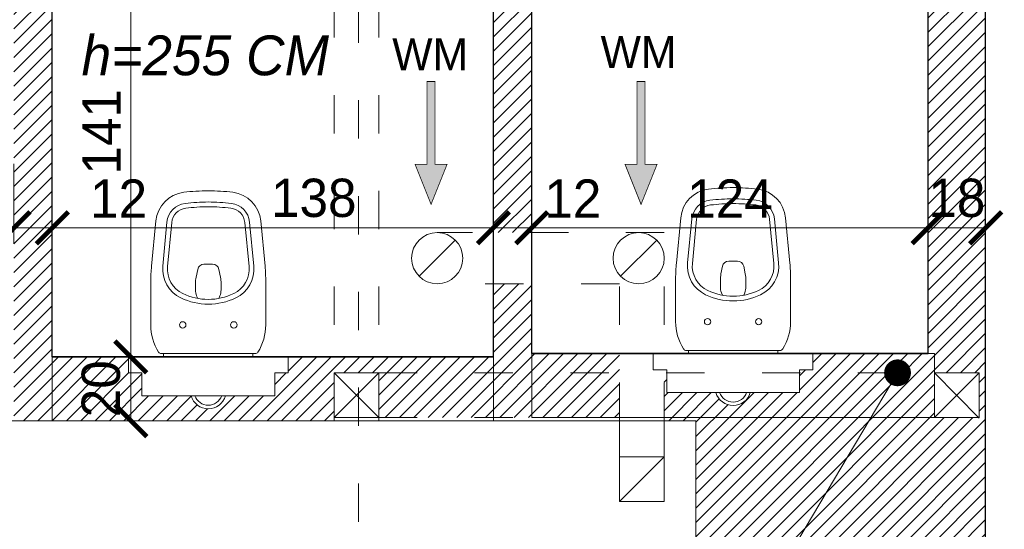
# Model space of a CAD drawing. Header units: millimetres. Extents: x 80301 to 146489, y -78581 to -28273.
# Tile 90 of 135: x 127502 to 127811, y -64334 to -64174. Entities that reach past the tile are written whole.
import ezdxf
from ezdxf import colors
from ezdxf.entities.mleader import LeaderData, LeaderLine
from ezdxf.enums import TextEntityAlignment as Align
from ezdxf.math import Vec2, Vec3

# ---------------------------------------------------------------- set-up
doc = ezdxf.new("R2010")
doc.units = ezdxf.units.MM
doc.linetypes.add('ACAD_ISO03W100', pattern=[30, 12, -18])
doc.layers.get('0').update_dxf_attribs({"lineweight": 0})
for name, color, linetype, lineweight, true_color in [('A-przekrycieram.ART', 7, 'Continuous', 0, 0xffffff), ('instalacje_arch', 7, 'Continuous', 30, 0xd60000), ('wypełnienie 2', 7, 'Continuous', 0, 0x363636)]:
    doc.layers.add(name, color=color, linetype=linetype, lineweight=lineweight, true_color=true_color)
for name, color, linetype, lineweight in [('A-sanitariaty.ART', 250, 'Continuous', 0), ('OPIS', 4, 'Continuous', 9), ('opis..KF', 250, 'Continuous', 15), ('wentylacja..KF', 202, 'Continuous', 15), ('wymiar..KF', 12, 'Continuous', 5), ('ściana pro..KF', 222, 'Continuous', 30), ('ściany ist..KF', 61, 'Continuous', 5)]:
    doc.layers.add(name, color=color, linetype=linetype, lineweight=lineweight)
doc.styles.add('ARCH', font='segoeuil.ttf')
doc.styles.add('kamil', font='GOTHIC.TTF')
doc.dimstyles.new('100..KF', dxfattribs={"dimtxt": 12, "dimasz": 10, "dimexe": 5, "dimexo": 5, "dimgap": 3, "dimtad": 1, "dimdec": 1, "dimrnd": 0.5, "dimtxsty": 'kamil', "dimblk": 'ARCHTICK', "dimcen": 0, "dimclrd": 256, "dimclre": 256, "dimclrt": 256, "dimadec": 0, "dimazin": 0, "dimtfac": 1, "dimtdec": 1, "dimtofl": 0, "dimtmove": 0, "dimatfit": 3, "dimfxl": 10, "dimfxlon": 1, "dimlwd": 0, "dimlwe": 0, "dimarcsym": 0})

# ---------------------------------------------------------------- blocks, each defined once
blk = doc.blocks.new('*U1234')
at = {"layer": 'A-przekrycieram.ART'}
h = blk.add_hatch(color=256, dxfattribs=at)
h.dxf.hatch_style = 1
h.paths.add_polyline_path([(0, 4200), (8500, 4200), (8500, 0), (0, 0)])
h.paths.add_polyline_path([(200, 4100), (8400, 4100), (8400, 100), (200, 100)], flags=16)
blk = doc.blocks.new('*U1262')
at = {"layer": 'OPIS', "linetype": 'ACAD_ISO03W100', "lineweight": 9}
blk.add_line((0, -3656.97), (0, -145), dxfattribs=at)
at = {"layer": 'OPIS', "style": 'ARCH'}
blk.add_attdef('P1', text='', height=20, rotation=180, dxfattribs=at).set_placement((0, 0), align=Align.MIDDLE_CENTER)
blk.add_attdef('P2', text='', height=20, dxfattribs=at).set_placement((0, -3801.97), align=Align.MIDDLE_CENTER)
blk = doc.blocks.new('*U1217')
at = {"layer": 'A-sanitariaty.ART'}
for p, q in [((64.28, 14.95), (64.28, 20)), ((64.28, 20), (68.28, 20)), ((68.28, 20), (110.28, 20)), ((110.28, 20), (114.28, 20)), ((114.28, 14.95), (114.28, 20)), ((68.48, 14.95), (64.28, 14.95)), ((110.08, 14.95), (114.28, 14.95)), ((110.08, 7.8), (68.48, 7.8))]:
    blk.add_line(p, q, dxfattribs=at)
for points in [[(89.28, 21), (103.97, 21, 0.257543), (104.82, 21.47, 0.141569), (107.28, 30), (107.28, 43.6, 0.023969), (107.05, 48.39), (105.69, 62.56, 0.351403), (96.96, 71.53, 0.03082), (89.28, 72, 0.03082), (81.6, 71.53, 0.351403), (72.87, 62.56), (71.51, 48.39, 0.023969), (71.28, 43.6), (71.28, 30, 0.141569), (73.75, 21.47, 0.257543), (74.59, 21)], [(89.28, 36.5, 0.111482), (97.87, 38.44, 0.315527), (103.53, 48.43), (102.21, 62.22, 0.351403), (96.53, 68.05, 0.03082), (89.28, 68.5, 0.03082), (82.03, 68.05, 0.351403), (76.36, 62.22), (75.03, 48.43, 0.315527), (80.69, 38.44, 0.111482)], [(89.28, 38, 0.111482), (97.23, 39.79, 0.315527), (102.04, 48.28), (100.71, 62.08, 0.351403), (96.35, 66.56, 0.03082), (89.28, 67, 0.03082), (82.21, 66.56, 0.351403), (77.85, 62.08), (76.52, 48.28, 0.315527), (81.33, 39.79, 0.111482)]]:
    blk.add_lwpolyline(points, format="xyb", close=True, dxfattribs=at)
blk.add_lwpolyline([(92.59, 38.3), (92.92, 39.1, 0.096361), (93.28, 40.97), (93.28, 43.01, 0.049389), (93.09, 44.97), (92.6, 47.39, 0.357511), (90.64, 49), (89.28, 49), (87.92, 49, 0.357511), (85.96, 47.39), (85.48, 44.97, 0.049389), (85.28, 43.01), (85.28, 40.97, 0.096361), (85.65, 39.1), (85.97, 38.3)], format="xyb", dxfattribs=at)
for points in [[(0, 0), (0, 20), (138.12, 20), (138.12, 0)], [(103.28, 21), (75.28, 21), (75.28, 20), (103.28, 20)]]:
    blk.add_lwpolyline(points, close=True, dxfattribs=at)
for points in [[(68.48, 14.95), (68.48, 7.8)], [(110.08, 14.95), (110.08, 7.8)]]:
    blk.add_lwpolyline(points, dxfattribs=at)
for centre in [(81.28, 30), (97.28, 30)]:
    blk.add_circle(centre, 1, dxfattribs=at)
for radius, start, end in [(5.6, 195.9631, 270), (4.5, 200.0137, 339.9863), (5.6, 270, 344.0369)]:
    blk.add_arc((89.28, 9.34), radius, start, end, dxfattribs=at)
blk = doc.blocks.new('*U1191')
at = {"layer": 'A-sanitariaty.ART'}
for p, q in [((38.06, 14.95), (38.06, 20)), ((38.06, 20), (42.06, 20)), ((42.06, 20), (84.06, 20)), ((84.06, 20), (88.06, 20)), ((88.06, 14.95), (88.06, 20)), ((42.26, 14.95), (38.06, 14.95)), ((83.86, 14.95), (88.06, 14.95)), ((83.86, 7.8), (42.26, 7.8))]:
    blk.add_line(p, q, dxfattribs=at)
for points in [[(63.06, 21), (77.75, 21, 0.257543), (78.6, 21.47, 0.141569), (81.06, 30), (81.06, 43.6, 0.023969), (80.83, 48.39), (79.47, 62.56, 0.351403), (70.75, 71.53, 0.03082), (63.06, 72, 0.03082), (55.38, 71.53, 0.351403), (46.65, 62.56), (45.29, 48.39, 0.023969), (45.06, 43.6), (45.06, 30, 0.141569), (47.53, 21.47, 0.257543), (48.37, 21)], [(63.06, 36.5, 0.111482), (71.66, 38.44, 0.315527), (77.31, 48.43), (75.99, 62.22, 0.351403), (70.32, 68.05, 0.03082), (63.06, 68.5, 0.03082), (55.81, 68.05, 0.351403), (50.14, 62.22), (48.81, 48.43, 0.315527), (54.47, 38.44, 0.111482)], [(63.06, 38, 0.111482), (71.01, 39.79, 0.315527), (75.82, 48.28), (74.49, 62.08, 0.351403), (70.13, 66.56, 0.03082), (63.06, 67, 0.03082), (55.99, 66.56, 0.351403), (51.63, 62.08), (50.31, 48.28, 0.315527), (55.11, 39.79, 0.111482)]]:
    blk.add_lwpolyline(points, format="xyb", close=True, dxfattribs=at)
blk.add_lwpolyline([(66.37, 38.3), (66.7, 39.1, 0.096361), (67.06, 40.97), (67.06, 43.01, 0.049389), (66.87, 44.97), (66.38, 47.39, 0.357511), (64.42, 49), (63.06, 49), (61.7, 49, 0.357511), (59.74, 47.39), (59.26, 44.97, 0.049389), (59.06, 43.01), (59.06, 40.97, 0.096361), (59.43, 39.1), (59.75, 38.3)], format="xyb", dxfattribs=at)
for points in [[(0, 0), (0, 20), (126.13, 20), (126.13, 0)], [(77.06, 21), (49.06, 21), (49.06, 20), (77.06, 20)]]:
    blk.add_lwpolyline(points, close=True, dxfattribs=at)
for points in [[(42.26, 14.95), (42.26, 7.8)], [(83.86, 14.95), (83.86, 7.8)]]:
    blk.add_lwpolyline(points, dxfattribs=at)
for centre in [(55.06, 30), (71.06, 30)]:
    blk.add_circle(centre, 1, dxfattribs=at)
for radius, start, end in [(5.6, 195.9631, 270), (4.5, 200.0137, 339.9863), (5.6, 270, 344.0369)]:
    blk.add_arc((63.06, 9.34), radius, start, end, dxfattribs=at)
blk = doc.blocks.new('*U1220')
at = {"layer": 'wentylacja..KF', "lineweight": 0}
blk.add_line((5.66, 5.66), (-5.66, -5.66), dxfattribs=at)
at = {"layer": 'wentylacja..KF'}
blk.add_circle((0, 0), 8, dxfattribs=at)
blk = doc.blocks.new('*U1216')
at = {"layer": 'wentylacja..KF', "lineweight": 5}
h = blk.add_hatch(color=256, dxfattribs=at)
h.dxf.hatch_style = 1
h.paths.add_polyline_path([(12.5, 5), (12.5, 1.25), (38.48, 1.25), (38.48, -1.25), (12.5, -1.25), (12.5, -5), (0, 0)])
at = {"layer": 'wentylacja..KF', "color": 240, "const_width": 0.239}
blk.add_lwpolyline([(12.5, 5), (12.5, 1.25), (38.48, 1.25), (38.48, -1.25), (12.5, -1.25), (12.5, -5), (0, 0)], close=True, dxfattribs=at)
blk = doc.blocks.new('_Dot')
at = {"color": 0, "linetype": 'ByBlock', "lineweight": -2}
blk.add_line((-0.5, 0), (-1, 0), dxfattribs=at)
at = {"color": 0, "linetype": 'ByBlock', "const_width": 0.5}
blk.add_lwpolyline([(-0.25, 0, 1), (0.25, 0, 1)], format="xyb", close=True, dxfattribs=at)
blk = doc.blocks.new('_ArchTick')
at = {"color": 0, "linetype": 'ByBlock', "const_width": 0.15}
blk.add_lwpolyline([(-0.5, -0.5), (0.5, 0.5)], dxfattribs=at)
blk = doc.blocks.new('*D1299')
at = {"layer": 'Defpoints', "color": 0, "linetype": 'ByBlock', "transparency": 16777216}
for p in [(127536.98, -64279.99), (127596, -64279.99), (127588.76, -64299.99)]:
    blk.add_point(p, dxfattribs=at)
at = {"layer": 'wymiar..KF', "linetype": 'Continuous', "lineweight": 0, "transparency": 16777216}
for p, q in [((127556.98, -64279.99), (127531.98, -64279.99)), ((127536.98, -64299.99), (127536.98, -64279.99)), ((127556.98, -64299.99), (127531.98, -64299.99))]:
    blk.add_line(p, q, dxfattribs=at)
at = {"layer": 'wymiar..KF', "linetype": 'ByBlock', "lineweight": 0, "transparency": 16777216, "xscale": 10, "yscale": 10, "zscale": 10}
for p, rotation in [((127536.98, -64279.99), 90), ((127536.98, -64299.99), 270)]:
    blk.add_blockref('_ArchTick', p, dxfattribs=dict(at, rotation=rotation))
at = {"layer": 'wymiar..KF', "linetype": 'ByBlock', "transparency": 16777216, "insert": (127527.68, -64289.99), "char_height": 12, "attachment_point": 5, "rotation": 90, "style": 'kamil'}
blk.add_mtext('20', dxfattribs=at)
blk = doc.blocks.new('*D1300')
at = {"layer": 'Defpoints', "color": 0, "linetype": 'ByBlock', "transparency": 16777216}
for p in [(127536.98, -64138.99), (127536.98, -64138.99), (127596, -64279.99)]:
    blk.add_point(p, dxfattribs=at)
at = {"layer": 'wymiar..KF', "linetype": 'Continuous', "lineweight": 0, "transparency": 16777216}
for p, q in [((127536.98, -64138.99), (127541.98, -64138.99)), ((127536.98, -64279.99), (127536.98, -64138.99)), ((127556.98, -64279.99), (127531.98, -64279.99))]:
    blk.add_line(p, q, dxfattribs=at)
at = {"layer": 'wymiar..KF', "linetype": 'ByBlock', "lineweight": 0, "transparency": 16777216, "xscale": 10, "yscale": 10, "zscale": 10}
for p, rotation in [((127536.98, -64138.99), 90), ((127536.98, -64279.99), 270)]:
    blk.add_blockref('_ArchTick', p, dxfattribs=dict(at, rotation=rotation))
at = {"layer": 'wymiar..KF', "linetype": 'ByBlock', "transparency": 16777216, "insert": (127527.83, -64209.49), "char_height": 12, "attachment_point": 5, "rotation": 90, "style": 'kamil'}
blk.add_mtext('141', dxfattribs=at)
blk = doc.blocks.new('*D1314')
at = {"layer": 'Defpoints', "color": 0, "linetype": 'ByBlock', "transparency": 16777216}
for p in [(127500.4, -64214.1), (127512.4, -64214.1), (127512.4, -64239.57)]:
    blk.add_point(p, dxfattribs=at)
at = {"layer": 'wymiar..KF', "linetype": 'Continuous', "lineweight": 0, "transparency": 16777216}
for p, q in [((127500.4, -64219.57), (127500.4, -64244.57)), ((127512.4, -64219.57), (127512.4, -64244.57)), ((127500.4, -64239.57), (127512.4, -64239.57)), ((127512.4, -64239.57), (127543.93, -64239.57))]:
    blk.add_line(p, q, dxfattribs=at)
at = {"layer": 'wymiar..KF', "linetype": 'ByBlock', "lineweight": 0, "transparency": 16777216, "xscale": 10, "yscale": 10, "zscale": 10, "rotation": 180}
blk.add_blockref('_ArchTick', (127500.4, -64239.57), dxfattribs=at)
at = {"layer": 'wymiar..KF', "linetype": 'ByBlock', "lineweight": 0, "transparency": 16777216, "xscale": 10, "yscale": 10, "zscale": 10}
blk.add_blockref('_ArchTick', (127512.4, -64239.57), dxfattribs=at)
at = {"layer": 'wymiar..KF', "linetype": 'ByBlock', "transparency": 16777216, "insert": (127533.17, -64230.42), "char_height": 12, "attachment_point": 5, "style": 'kamil'}
blk.add_mtext('12', dxfattribs=at)
blk = doc.blocks.new('*D1315')
at = {"layer": 'Defpoints', "color": 0, "linetype": 'ByBlock', "transparency": 16777216}
for p in [(127512.4, -64214.1), (127650.53, -64239.57), (127650.53, -64273.25)]:
    blk.add_point(p, dxfattribs=at)
at = {"layer": 'wymiar..KF', "linetype": 'Continuous', "lineweight": 0, "transparency": 16777216}
for p, q in [((127512.4, -64219.57), (127512.4, -64244.57)), ((127650.53, -64259.57), (127650.53, -64234.57)), ((127512.4, -64239.57), (127650.53, -64239.57))]:
    blk.add_line(p, q, dxfattribs=at)
at = {"layer": 'wymiar..KF', "linetype": 'ByBlock', "lineweight": 0, "transparency": 16777216, "xscale": 10, "yscale": 10, "zscale": 10, "rotation": 180}
blk.add_blockref('_ArchTick', (127512.4, -64239.57), dxfattribs=at)
at = {"layer": 'wymiar..KF', "linetype": 'ByBlock', "lineweight": 0, "transparency": 16777216, "xscale": 10, "yscale": 10, "zscale": 10}
blk.add_blockref('_ArchTick', (127650.53, -64239.57), dxfattribs=at)
at = {"layer": 'wymiar..KF', "linetype": 'ByBlock', "transparency": 16777216, "insert": (127594.28, -64230.27), "char_height": 12, "attachment_point": 5, "style": 'kamil'}
blk.add_mtext('138', dxfattribs=at)
blk = doc.blocks.new('*D1316')
at = {"layer": 'Defpoints', "color": 0, "linetype": 'ByBlock', "transparency": 16777216}
for p in [(127662.53, -64239.57), (127650.53, -64273.25), (127662.53, -64273.48)]:
    blk.add_point(p, dxfattribs=at)
at = {"layer": 'wymiar..KF', "linetype": 'Continuous', "lineweight": 0, "transparency": 16777216}
for p, q in [((127650.53, -64259.57), (127650.53, -64234.57)), ((127662.53, -64259.57), (127662.53, -64234.57)), ((127650.53, -64239.57), (127662.53, -64239.57))]:
    blk.add_line(p, q, dxfattribs=at)
at = {"layer": 'wymiar..KF', "linetype": 'ByBlock', "lineweight": 0, "transparency": 16777216, "xscale": 10, "yscale": 10, "zscale": 10, "rotation": 180}
blk.add_blockref('_ArchTick', (127650.53, -64239.57), dxfattribs=at)
at = {"layer": 'wymiar..KF', "linetype": 'ByBlock', "lineweight": 0, "transparency": 16777216, "xscale": 10, "yscale": 10, "zscale": 10}
blk.add_blockref('_ArchTick', (127662.53, -64239.57), dxfattribs=at)
at = {"layer": 'wymiar..KF', "linetype": 'ByBlock', "transparency": 16777216, "insert": (127675.41, -64230.42), "char_height": 12, "attachment_point": 5, "style": 'kamil'}
blk.add_mtext('12', dxfattribs=at)
blk = doc.blocks.new('*D1317')
at = {"layer": 'Defpoints', "color": 0, "linetype": 'ByBlock', "transparency": 16777216}
for p in [(127786.65, -64239.57), (127786.65, -64239.57), (127662.53, -64273.48)]:
    blk.add_point(p, dxfattribs=at)
at = {"layer": 'wymiar..KF', "linetype": 'Continuous', "lineweight": 0, "transparency": 16777216}
for p, q in [((127662.53, -64259.57), (127662.53, -64234.57)), ((127786.65, -64239.57), (127786.65, -64234.57)), ((127662.53, -64239.57), (127786.65, -64239.57))]:
    blk.add_line(p, q, dxfattribs=at)
at = {"layer": 'wymiar..KF', "linetype": 'ByBlock', "lineweight": 0, "transparency": 16777216, "xscale": 10, "yscale": 10, "zscale": 10, "rotation": 180}
blk.add_blockref('_ArchTick', (127662.53, -64239.57), dxfattribs=at)
at = {"layer": 'wymiar..KF', "linetype": 'ByBlock', "lineweight": 0, "transparency": 16777216, "xscale": 10, "yscale": 10, "zscale": 10}
blk.add_blockref('_ArchTick', (127786.65, -64239.57), dxfattribs=at)
at = {"layer": 'wymiar..KF', "linetype": 'ByBlock', "transparency": 16777216, "insert": (127724.59, -64230.42), "char_height": 12, "attachment_point": 5, "style": 'kamil'}
blk.add_mtext('124', dxfattribs=at)
blk = doc.blocks.new('*D1318')
at = {"layer": 'Defpoints', "color": 0, "linetype": 'ByBlock', "transparency": 16777216}
for p in [(127786.65, -64239.57), (127804.65, -64239.57), (127804.65, -64239.57)]:
    blk.add_point(p, dxfattribs=at)
at = {"layer": 'wymiar..KF', "linetype": 'Continuous', "lineweight": 0, "transparency": 16777216}
for p, q in [((127786.65, -64239.57), (127786.65, -64234.57)), ((127786.65, -64239.57), (127804.65, -64239.57)), ((127804.65, -64239.57), (127804.65, -64244.57))]:
    blk.add_line(p, q, dxfattribs=at)
at = {"layer": 'wymiar..KF', "linetype": 'ByBlock', "lineweight": 0, "transparency": 16777216, "xscale": 10, "yscale": 10, "zscale": 10, "rotation": 180}
blk.add_blockref('_ArchTick', (127786.65, -64239.57), dxfattribs=at)
at = {"layer": 'wymiar..KF', "linetype": 'ByBlock', "lineweight": 0, "transparency": 16777216, "xscale": 10, "yscale": 10, "zscale": 10}
blk.add_blockref('_ArchTick', (127804.65, -64239.57), dxfattribs=at)
at = {"layer": 'wymiar..KF', "linetype": 'ByBlock', "transparency": 16777216, "insert": (127795.65, -64230.27), "char_height": 12, "attachment_point": 5, "style": 'kamil'}
blk.add_mtext('18', dxfattribs=at)

msp = doc.modelspace()

# ---------------------------------------------------------------- hatches: boundary and pattern name
at = {"layer": 'wypełnienie 2', "linetype": 'ByBlock', "transparency": 33554595}
h = msp.add_hatch(dxfattribs=at)
h.set_pattern_fill('ANSI31', color=256)
h.set_pattern_definition([(45, (-308.0725, -28536.048), (-2.24506403, 2.24506403), [])])
h.paths.add_polyline_path([(127501.4, -64095.99), (127210.9, -64095.99), (127210.9, -64107.99), (127500.4, -64107.99), (127500.4, -64299.99), (127501.4, -64299.99)])
h.paths.add_polyline_path([(127512.4, -64095.99), (127501.4, -64095.99), (127501.4, -64299.99), (127512.4, -64299.99), (127512.4, -64279.99), (127512.4, -64138.99), (127549.4, -64138.99), (127549.4, -64126.99), (127512.4, -64126.99)])
h.paths.add_polyline_path([(127662.53, -64257.09), (127650.53, -64257.09), (127650.53, -64279.99), (127650.53, -64284.99), (127662.53, -64284.99), (127662.53, -64278.99)])
h.paths.add_polyline_path([(127662.53, -64284.99), (127650.53, -64284.99), (127650.53, -64298.99), (127662.53, -64298.99)])
h.paths.add_polyline_path([(127662.53, -64138.99), (127673.65, -64138.99), (127673.65, -64126.99), (127639.4, -64126.99), (127639.4, -64138.99), (127650.53, -64138.99), (127650.53, -64241.09), (127662.53, -64241.09)])
h.paths.add_polyline_path([(127804.65, -64122.6), (127786.65, -64122.6), (127786.65, -64126.99), (127763.65, -64126.99), (127763.65, -64138.99), (127786.65, -64138.99), (127786.65, -64278.99), (127788.65, -64278.99), (127788.65, -64284.99), (127802.65, -64284.99), (127802.65, -64299.23), (127802.42, -64298.99), (127768.74, -64298.99), (127744.37, -64339.99), (127804.65, -64339.99)])
h.paths.add_polyline_path([(127804.65, -64108.6), (127786.65, -64108.6), (127786.65, -64122.6), (127804.65, -64122.6)])
h.paths.add_polyline_path([(127804.65, -64078.76), (127786.65, -64078.76), (127786.65, -64108.6), (127804.65, -64108.6)])
h.paths.add_polyline_path([(127768.74, -64298.99), (127704.02, -64298.99), (127704.02, -64299.99), (127713.9, -64299.99), (127713.9, -64339.99), (127744.37, -64339.99)])
h.paths.add_polyline_path([(127788.65, -64284.99), (127778.32, -64284.99, -0.581623), (127776.43, -64286.07, -0.264524), (127775.82, -64284.99), (127746.39, -64284.99), (127746.39, -64291.19), (127730.97, -64291.19, -0.334774), (127725.59, -64295.25, -0.334774), (127720.2, -64291.19), (127704.79, -64291.19), (127704.79, -64284.99), (127704.02, -64284.99), (127704.02, -64298.99), (127788.65, -64298.99)])
h.paths.add_polyline_path([(127788.65, -64278.99), (127750.59, -64278.99), (127750.59, -64284.04), (127746.39, -64284.04), (127746.39, -64284.99), (127775.82, -64284.99, -0.581623), (127777.71, -64283.92, -0.264524), (127778.32, -64284.99), (127788.65, -64284.99)], flags=17)
h.paths.add_polyline_path([(127690.01, -64284.99), (127662.53, -64284.99), (127662.53, -64298.99), (127690.02, -64298.99)])
h.paths.add_polyline_path([(127690.01, -64278.99), (127662.53, -64278.99), (127662.53, -64284.99), (127690.01, -64284.99)])
h.paths.add_polyline_path([(127650.53, -64279.99), (127614.65, -64279.99), (127614.65, -64284.99), (127650.53, -64284.99)])
h.paths.add_polyline_path([(127650.53, -64284.99), (127614.65, -64284.99), (127614.65, -64298.99), (127650.53, -64298.99)])
h.paths.add_polyline_path([(127600.65, -64279.99), (127586.24, -64279.99), (127586.24, -64285.04), (127582.04, -64285.04), (127582.04, -64292.19), (127566.63, -64292.19, -0.334774), (127561.24, -64296.25, -0.334774), (127555.86, -64292.19), (127540.44, -64292.19), (127540.44, -64285.04), (127536.24, -64285.04), (127536.24, -64279.99), (127512.4, -64279.99), (127512.4, -64299.99), (127600.65, -64299.99)])
h.paths.add_polyline_path([(127608.26, -64279.99), (127600.65, -64279.99), (127600.65, -64284.99), (127608.26, -64284.99)])
h.paths.add_polyline_path([(127614.65, -64279.99), (127608.26, -64279.99), (127608.26, -64284.99), (127614.65, -64284.99)])

# ---------------------------------------------------------------- linework, layer by layer
at = {"linetype": 'ACAD_ISO03W100'}
for p, q in [((127600.65, -64299.99), (127600.65, -62730.99)), ((127614.65, -64299.99), (127614.65, -62730.99)), ((127614.65, -64284.99), (127802.65, -64284.99)), ((127614.65, -64298.99), (127802.65, -64298.99))]:
    msp.add_line(p, q, dxfattribs=at)
for p, q in [((127690.02, -64311.31), (127690.02, -64299.99)), ((127704.02, -64311.31), (127704.02, -64299.99)), ((127690.02, -64325.31), (127704.02, -64311.31))]:
    msp.add_line(p, q)
for points in [[(127704.02, -64299.99), (127704.02, -64241.09), (127632.93, -64241.09)], [(127690.02, -64299.99), (127689.99, -64257.09), (127632.93, -64257.09)]]:
    msp.add_lwpolyline(points, dxfattribs=at)
msp.add_lwpolyline([(127690.02, -64311.31), (127704.02, -64311.31), (127704.02, -64325.31), (127690.02, -64325.31)], close=True)
at = {"layer": 'ściana pro..KF', "linetype": 'ByBlock'}
for p, q in [((127804.65, -64339.99), (127804.65, -64078.76)), ((127650.53, -64279.99), (127650.53, -64138.99)), ((127662.53, -64278.99), (127662.53, -64138.99)), ((127786.65, -64278.99), (127786.65, -64138.99)), ((127650.53, -64279.99), (127512.4, -64279.99)), ((127512.4, -64279.99), (127650.53, -64279.99)), ((127786.65, -64278.99), (127662.53, -64278.99)), ((127662.53, -64278.99), (127786.65, -64278.99))]:
    msp.add_line(p, q, dxfattribs=at)
msp.add_lwpolyline([(127512.4, -64279.99), (127512.4, -64138.99)], dxfattribs=at)
at = {"layer": 'ściany ist..KF', "linetype": 'ByBlock'}
for p, q in [((127600.65, -64284.99), (127614.65, -64298.99)), ((127600.65, -64298.99), (127614.65, -64284.99)), ((127802.65, -64299.23), (127788.65, -64284.99)), ((127788.65, -64298.99), (127802.65, -64284.99))]:
    msp.add_line(p, q, dxfattribs=at)
for points in [[(127498.59, -64339.99), (127146.94, -64339.99), (127146.94, -64293.99), (127164.9, -64293.99), (127164.9, -64056.92), (127210.9, -64056.92), (127210.9, -64322.49), (127473.9, -64322.49), (127473.9, -64299.99), (127646.57, -64299.99)], [(127600.65, -64284.99), (127614.65, -64284.99), (127614.65, -64298.99), (127600.65, -64298.99), (127600.65, -64284.99)], [(127788.65, -64284.99), (127802.65, -64284.99), (127802.65, -64298.99), (127788.65, -64298.99), (127788.65, -64284.99)], [(127646.57, -64299.99), (127713.9, -64299.99), (127713.9, -64339.99), (127687.9, -64339.99), (127687.9, -64743.99)]]:
    msp.add_lwpolyline(points, dxfattribs=at)

# ---------------------------------------------------------------- block references
msp.add_blockref('*U1234', (122274.45, -66535.84))
at = {"layer": 'A-sanitariaty.ART', "xscale": -1}
for name, p in [('*U1217', (127650.53, -64299.99)), ('*U1191', (127788.65, -64298.99))]:
    msp.add_blockref(name, p, dxfattribs=at)
at = {"layer": 'instalacje_arch'}
msp.add_blockref('*U1262', (127608.26, -62534.67), dxfattribs=at)
at = {"layer": 'wentylacja..KF'}
for name, p, rotation in [('*U1216', (127631.01, -64232.23), 89.99999999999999), ('*U1216', (127696.76, -64232.23), 89.99999999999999), ('*U1220', (127632.93, -64249.09), 180), ('*U1220', (127696.02, -64249.09), 180)]:
    msp.add_blockref(name, p, dxfattribs=dict(at, rotation=rotation))

# ---------------------------------------------------------------- texts
at = {"layer": 'opis..KF', "attachment_point": 5, "style": 'ARCH'}
for s, width, heights, insert, char_height in [('{\\fCentury Gothic|b0|i1|c238|p34;h=255 CM}', 156.7001, [0], (127560.31, -64185.65), 12.48), ('{\\fCentury Gothic|b0|i0|c238|p34;\\H1.66667x;WM}', 355.2645, [25], (127630.73, -64185.23), 6), ('{\\fCentury Gothic|b0|i0|c238|p34;\\H1.66667x;WM}', 355.2645, [25], (127695.98, -64184.55), 6)]:
    msp.add_mtext_dynamic_manual_height_columns(s, width=width, gutter_width=70, heights=heights, dxfattribs=dict(at, insert=insert, char_height=char_height))

# ---------------------------------------------------------------- dimensions: what is measured, and where the dimension line sits
at = {"layer": 'wymiar..KF', "linetype": 'ByBlock'}
dim = msp.add_linear_dim(base=(127536.98, -64138.99), p1=(127596, -64279.99), p2=(127536.98, -64138.99), angle=90, dimstyle='100..KF', override={"dimtmove": 1, "dimfxl": 20}, dxfattribs=at)
dim.commit()
dim.dimension.update_dxf_attribs({"geometry": '*D1300', "text_midpoint": (127527.83, -64209.49)})
for base, p1, p2, override, picture, middle in [((127512.4, -64239.57), (127500.4, -64214.1), (127512.4, -64214.1), {"dimfxl": 20}, '*D1314', (127533.17, -64230.42)), ((127786.65, -64239.57), (127662.53, -64273.48), (127786.65, -64239.57), {"dimtmove": 1, "dimfxl": 20}, '*D1317', (127724.59, -64230.42))]:
    dim = msp.add_linear_dim(base=base, p1=p1, p2=p2, dimstyle='100..KF', override=override, dxfattribs=at)
    dim.commit()
    dim.dimension.update_dxf_attribs({"geometry": picture, "text_midpoint": middle})
for base, p1, p2, picture, middle in [((127650.53, -64239.57), (127512.4, -64214.1), (127650.53, -64273.25), '*D1315', (127594.28, -64239.57)), ((127662.53, -64239.57), (127650.53, -64273.25), (127662.53, -64273.48), '*D1316', (127675.41, -64239.57)), ((127804.65, -64239.57), (127786.65, -64239.57), (127804.65, -64239.57), '*D1318', (127795.65, -64239.57))]:
    dim = msp.add_linear_dim(base=base, p1=p1, p2=p2, dimstyle='100..KF', override={"dimtmove": 1, "dimfxl": 20}, dxfattribs=at)
    dim.commit()
    dim.dimension.update_dxf_attribs({"geometry": picture, "text_midpoint": middle, "dimtype": 160})
dim = msp.add_linear_dim(base=(127536.98, -64279.99), p1=(127588.76, -64299.99), p2=(127596, -64279.99), angle=90, dimstyle='100..KF', override={"dimfxl": 20}, dxfattribs=at)
dim.commit()
dim.dimension.update_dxf_attribs({"geometry": '*D1299', "text_midpoint": (127536.98, -64289.99), "dimtype": 160})

# ---------------------------------------------------------------- leaders
at = {"layer": 'opis..KF', "lineweight": 9}
ml = msp.add_multileader_mtext('Standard', dxfattribs=at)
ml.set_content('konstrukcja dachu\\Pobudowana płytami\\Pgk-f w odpornosci \\Pogniowej EI 60', color=256, style='ARCH')
ml.set_leader_properties(color=256, linetype='ByLayer', lineweight=-1)
ml.set_arrow_properties(name='DOT')
ml.build(insert=Vec2(0, 0))
ml.multileader.update_dxf_attribs({"dogleg_length": 31.74, "arrow_head_size": 8.39})
ctx = ml.context
ctx.base_point, ctx.char_height, ctx.arrow_head_size, ctx.landing_gap_size, ctx.plane_origin = Vec3(127754.89, -64375.69), 13.4164, 8.39, 10.06, Vec3(127068.36, -64439.27)
notes = []
notes.append((ctx, [(1, (1, 1, 0), (127723.15, -64375.69), (1, 0), 31.74, [(0, [(127777.07, -64284.99)], 0, [])])]))
ctx.mtext.insert, ctx.mtext.flow_direction = Vec3(127764.95, -64366.73), 5
for ctx, leaders in notes:
    for number, flags, end, landing, length, lines in leaders:
        leader = LeaderData()
        leader.index, (leader.has_last_leader_line, leader.has_dogleg_vector, leader.attachment_direction) = number, flags
        leader.last_leader_point, leader.dogleg_vector, leader.dogleg_length = Vec3(end), Vec3(landing), length
        for number, points, colour, breaks in lines:
            line = LeaderLine()
            line.index, line.vertices, line.color, line.breaks = number, Vec3.list(points), colors.encode_raw_color(colour), breaks
            leader.lines.append(line)
        ctx.leaders.append(leader)

doc.saveas('drawing.dxf')
